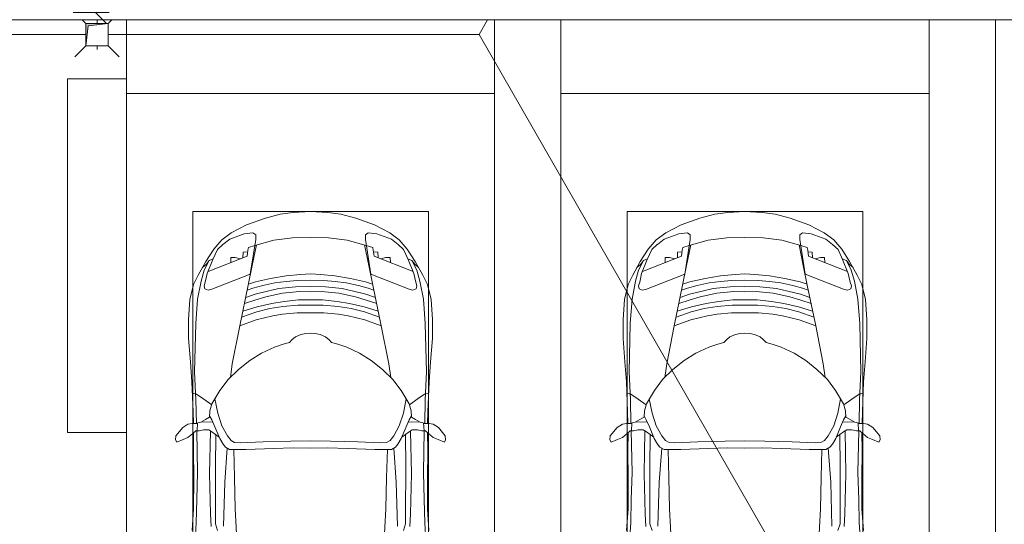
# Model space of a CAD drawing. Header units: millimetres. Extents: x -32229 to 192519, y -13689 to 125138.
# Tile 208 of 256: x 57560 to 64246, y 84726 to 88152. Entities that reach past the tile are written whole.
import ezdxf

# ---------------------------------------------------------------- set-up
doc = ezdxf.new("R2010")
doc.units = ezdxf.units.MM
for name, color, linetype, lineweight in [('A-____-____-DIMS', 7, 'Continuous', 9), ('A-____-____-DIMS-200', 7, 'Continuous', 9), ('A-DETL-GENF-OTLN', 7, 'Continuous', 18), ('A-FLOR-____-OTLN', 7, 'Continuous', 18), ('C-PRKG-____-OTLN', 7, 'Continuous', 18), ('E-CABL-TRAY-OTLN', 7, 'Continuous', 18), ('M-EQPM-____-OTLN', 7, 'Continuous', 18), ('P-SANR-FIXT-OTLN', 7, 'Continuous', 18), ('S-COLS-____-MCUT', 7, 'Continuous', 40)]:
    doc.layers.add(name, color=color, linetype=linetype, lineweight=lineweight)
doc.styles.add('GOST Common_4', font='GOST_Common.ttf', dxfattribs={"width": 0.9, "height": 250})
doc.dimstyles.new('ГОСТ_2_5_мм2', dxfattribs={"dimscale": 304.8, "dimtxt": 251.428749, "dimasz": 0.492126, "dimexe": 0.492126, "dimexo": 0.656168, "dimgap": 0.098425, "dimtad": 1, "dimdec": 0, "dimdsep": 46, "dimtxsty": 'GOST Common_4', "dimblk1": 'OBLIQUE', "dimblk2": 'OBLIQUE', "dimsah": 1, "dimcen": 0.09, "dimazin": 2, "dimtfac": 1, "dimtdec": 4, "dimtix": 1, "dimtmove": 0, "dimatfit": 3, "dimfxl": 1, "dimtvp": 1, "dimtolj": 1, "dimtzin": 0, "dimarcsym": 2})

# ---------------------------------------------------------------- blocks, each defined once
blk = doc.blocks.new('АР_Машиноместо - 4900x2400_М__5300х2500_ С МГН-V118--01 ЭЛ')
at = {"layer": 'C-PRKG-____-OTLN', "color": 253, "lineweight": 13, "true_color": 0xaaaaaa}
for p, q in [((2500, 5300), (0, 5300)), ((0, 4799.7), (0, 5300)), ((2500, 4799.7), (2500, 5300))]:
    blk.add_line(p, q, dxfattribs=at)
blk = doc.blocks.new('АР_Машиноместо - 4900x2400_М__5300х2500_-V121--01 ЭЛ')
at = {"layer": 'C-PRKG-____-OTLN', "color": 253, "lineweight": 13, "true_color": 0xaaaaaa}
for p, q in [((0, -4799.7), (0, -5200)), ((2500, -4799.7), (2500, -5300)), ((2500, -5300), (0, -5300))]:
    blk.add_line(p, q, dxfattribs=at)
blk = doc.blocks.new('АР_Машиноместо - 4900x2400_М__5300х2500_-V32--01 ЭЛ')
at = {"layer": 'A-DETL-GENF-OTLN', "color": 253, "lineweight": 13, "true_color": 0xaaaaaa}
for p, q in [((1250, -800), (1132.7, -806)), ((1250, -800), (1367.3, -806)), ((943.3, -845.1), (815.8, -891)), ((1044.2, -818.6), (943.3, -845.1)), ((1132.7, -806), (1044.2, -818.6)), ((1367.3, -806), (1455.8, -818.6)), ((1455.8, -818.6), (1556.7, -845.1)), ((1556.7, -845.1), (1684.2, -891)), ((815.8, -891), (711.9, -946.2)), ((1684.2, -891), (1788.1, -946.2)), ((647.2, -992.8), (593.2, -1056.8)), ((711.9, -946.2), (647.2, -992.8)), ((700.9, -989.1), (655, -1024.3)), ((800.1, -952.6), (700.9, -989.1)), ((859, -944.1), (800.1, -952.6)), ((841.1, -1225.9), (877.7, -991.4)), ((877.7, -958.9), (859, -944.1)), ((1000.2, -994.5), (871.4, -1031.3)), ((877.7, -991.4), (877.7, -958.9)), ((1127.4, -979.8), (1000.2, -994.5)), ((1250, -977.6), (1127.4, -979.8)), ((1250, -977.6), (1372.6, -979.8)), ((1372.6, -979.8), (1499.8, -994.5)), ((1499.8, -994.5), (1628.6, -1031.3)), ((1622.3, -958.9), (1641, -944.1)), ((1622.3, -991.4), (1622.3, -958.9)), ((1658.9, -1225.9), (1622.3, -991.4)), ((1641, -944.1), (1699.9, -952.6)), ((1699.9, -952.6), (1799.1, -989.1)), ((1788.1, -946.2), (1852.8, -992.8)), ((1799.1, -989.1), (1845, -1024.3)), ((1852.8, -992.8), (1906.8, -1056.8)), ((593.2, -1056.8), (539.3, -1140.4)), ((617.9, -1057.3), (586.9, -1126.3)), ((654.7, -1024.4), (617.9, -1057.3)), ((882.6, -1027.5), (853.8, -1167.4)), ((1617.4, -1027.5), (1646.2, -1167.4)), ((1845.3, -1024.4), (1882.1, -1057.3)), ((1882.1, -1057.3), (1913.1, -1126.3)), ((1906.8, -1056.8), (1960.7, -1140.4)), ((561.3, -1132.6), (540.4, -1159.6)), ((586.9, -1126.3), (548.2, -1220.1)), ((589, -1121.6), (561.3, -1132.6)), ((1911, -1121.6), (1938.7, -1132.6)), ((1913.1, -1126.3), (1951.8, -1220.1)), ((1938.7, -1132.6), (1959.6, -1159.6)), ((539.3, -1140.4), (487.4, -1232.1)), ((540.4, -1159.6), (516.2, -1180.5)), ((853.8, -1167.4), (826.8, -1300.9)), ((1646.2, -1167.4), (1673.2, -1300.9)), ((1959.6, -1159.6), (1983.8, -1180.5)), ((1960.7, -1140.4), (2012.6, -1232.1)), ((487.4, -1232.1), (455.7, -1296.1)), ((548.2, -1220.1), (535, -1280.6)), ((580.7, -1327.1), (841.1, -1225.9)), ((978.6, -1254.6), (876.3, -1278.7)), ((1084.1, -1236), (978.6, -1254.6)), ((1159.1, -1267.9), (1083.6, -1274.6)), ((1182.5, -1227.5), (1084.1, -1236)), ((1250, -1266.6), (1159.1, -1267.9)), ((1250, -1223.7), (1182.5, -1227.5)), ((1250, -1223.7), (1317.5, -1227.5)), ((1250, -1266.6), (1340.9, -1267.9)), ((1317.5, -1227.5), (1415.9, -1236)), ((1340.9, -1267.9), (1416.4, -1274.6)), ((1415.9, -1236), (1521.4, -1254.6)), ((1521.4, -1254.6), (1623.7, -1278.7)), ((1919.3, -1327.1), (1658.9, -1225.9)), ((1951.8, -1220.1), (1965, -1280.6)), ((2012.6, -1232.1), (2044.3, -1296.1)), ((455.7, -1296.1), (430.8, -1396.6)), ((535, -1280.6), (527.2, -1305.2)), ((527.2, -1305.2), (531.8, -1326)), ((531.8, -1326), (554.4, -1333.3)), ((554.4, -1333.3), (580.7, -1327.1)), ((826.8, -1300.9), (770, -1576.5)), ((859.1, -1321.2), (819.9, -1334.4)), ((876.3, -1278.7), (828.3, -1293.7)), ((925.2, -1301.6), (859.1, -1321.2)), ((1007.1, -1283.7), (925.2, -1301.6)), ((1035, -1323.2), (958.3, -1341.1)), ((1083.6, -1274.6), (1007.1, -1283.7)), ((1148.3, -1312.4), (1035, -1323.2)), ((1250, -1309.3), (1148.3, -1312.4)), ((1250, -1309.3), (1351.7, -1312.4)), ((1351.7, -1312.4), (1465, -1323.2)), ((1416.4, -1274.6), (1492.9, -1283.7)), ((1465, -1323.2), (1541.7, -1341.1)), ((1492.9, -1283.7), (1574.8, -1301.6)), ((1574.8, -1301.6), (1640.9, -1321.2)), ((1623.7, -1278.7), (1671.7, -1293.7)), ((1640.9, -1321.2), (1680.1, -1334.4)), ((1673.2, -1300.9), (1730, -1576.5)), ((1945.6, -1333.3), (1919.3, -1327.1)), ((1968.2, -1326), (1945.6, -1333.3)), ((1965, -1280.6), (1972.8, -1305.2)), ((1972.8, -1305.2), (1968.2, -1326)), ((2044.3, -1296.1), (2069.2, -1396.6)), ((430.8, -1396.6), (422, -1534.1)), ((871.4, -1401.1), (800.5, -1424.6)), ((873.8, -1361.2), (809.9, -1383.1)), ((945.3, -1380.6), (871.4, -1401.1)), ((958.3, -1341.1), (873.8, -1361.2)), ((1059, -1354.8), (945.3, -1380.6)), ((1174.5, -1344.2), (1059, -1354.8)), ((1168.3, -1399.8), (1070, -1410.4)), ((1250, -1400.1), (1168.3, -1399.8)), ((1250, -1344.9), (1174.5, -1344.2)), ((1250, -1344.9), (1325.5, -1344.2)), ((1250, -1400.1), (1331.7, -1399.8)), ((1325.5, -1344.2), (1441, -1354.8)), ((1331.7, -1399.8), (1430, -1410.4)), ((1441, -1354.8), (1554.7, -1380.6)), ((1541.7, -1341.1), (1626.2, -1361.2)), ((1554.7, -1380.6), (1628.6, -1401.1)), ((1626.2, -1361.2), (1690.1, -1383.1)), ((1628.6, -1401.1), (1699.5, -1424.6)), ((2069.2, -1396.6), (2078, -1534.1)), ((887, -1446.5), (790.4, -1477.3)), ((973.4, -1459.7), (884.3, -1480.8)), ((986.2, -1425.6), (887, -1446.5)), ((1061.9, -1445.7), (973.4, -1459.7)), ((1070, -1410.4), (986.2, -1425.6)), ((1163.9, -1435.1), (1061.9, -1445.7)), ((1250, -1435.1), (1163.9, -1435.1)), ((1250, -1435.1), (1336.1, -1435.1)), ((1336.1, -1435.1), (1438.1, -1445.7)), ((1430, -1410.4), (1513.8, -1425.6)), ((1438.1, -1445.7), (1526.6, -1459.7)), ((1513.8, -1425.6), (1613, -1446.5)), ((1526.6, -1459.7), (1615.7, -1480.8)), ((1613, -1446.5), (1709.6, -1477.3)), ((422, -1534.1), (422, -1662.9)), ((881.7, -1536.4), (770, -1576.5)), ((884.3, -1480.8), (782, -1518.1)), ((994.9, -1509.3), (881.7, -1536.4)), ((1060, -1496.1), (994.9, -1509.3)), ((1159.3, -1489.1), (1060, -1496.1)), ((1250, -1488.3), (1159.3, -1489.1)), ((1250, -1488.3), (1340.7, -1489.1)), ((1340.7, -1489.1), (1440, -1496.1)), ((1440, -1496.1), (1505.1, -1509.3)), ((1505.1, -1509.3), (1618.3, -1536.4)), ((1615.7, -1480.8), (1718, -1518.1)), ((1618.3, -1536.4), (1730, -1576.5)), ((2078, -1534.1), (2078, -1662.9)), ((770, -1576.5), (718.3, -1834.2)), ((1730, -1576.5), (1781.7, -1834.2)), ((422, -1662.9), (434.8, -1820.7)), ((1123.5, -1670.9), (1107.2, -1689.8)), ((1147.5, -1650.5), (1123.5, -1670.9)), ((1184.7, -1635.7), (1147.5, -1650.5)), ((1217.8, -1629.1), (1184.7, -1635.7)), ((1217.8, -1629.1), (1250, -1626.8)), ((1282.2, -1629.1), (1250, -1626.8)), ((1282.2, -1629.1), (1315.3, -1635.7)), ((1315.3, -1635.7), (1352.5, -1650.5)), ((1352.5, -1650.5), (1376.5, -1670.9)), ((1376.5, -1670.9), (1392.8, -1689.8)), ((2078, -1662.9), (2065.2, -1820.7)), ((1004.2, -1721.4), (917, -1761.1)), ((1064.9, -1700.5), (1004.2, -1721.4)), ((1107.2, -1689.8), (1064.9, -1700.5)), ((1392.8, -1689.8), (1435.1, -1700.5)), ((1435.1, -1700.5), (1495.8, -1721.4)), ((1495.8, -1721.4), (1583, -1761.1)), ((917, -1761.1), (837.5, -1812.1)), ((1583, -1761.1), (1662.5, -1812.1)), ((434.8, -1820.7), (444.9, -1956.8)), ((761.1, -1871.7), (690.7, -1941.6)), ((718.3, -1834.2), (705.7, -1926.7)), ((837.5, -1812.1), (761.1, -1871.7)), ((1662.5, -1812.1), (1738.9, -1871.7)), ((1738.9, -1871.7), (1809.3, -1941.6)), ((1781.7, -1834.2), (1794.3, -1926.7)), ((2065.2, -1820.7), (2055.1, -1956.8)), ((444.9, -1956.8), (453, -2159.1)), ((690.7, -1941.6), (634.6, -2015)), ((1809.3, -1941.6), (1865.4, -2015)), ((2055.1, -1956.8), (2047, -2159.1)), ((475.1, -2041), (447.5, -2034.4)), ((525.5, -2074.6), (475.1, -2041)), ((634.6, -2015), (580.7, -2105.7)), ((1865.4, -2015), (1919.3, -2105.7)), ((1974.5, -2074.6), (2024.9, -2041)), ((2024.9, -2041), (2052.5, -2034.4)), ((578.8, -2112.6), (525.5, -2074.6)), ((580.7, -2105.7), (567.1, -2153.8)), ((619.7, -2168.6), (600.3, -2072.7)), ((1880.3, -2168.6), (1899.7, -2072.7)), ((1919.3, -2105.7), (1932.9, -2153.8)), ((1921.2, -2112.6), (1974.5, -2074.6)), ((453, -2159.1), (455, -2238.9)), ((564.3, -2195.4), (536.7, -2211.8)), ((567.1, -2153.8), (564.3, -2195.4)), ((579.9, -2213.8), (564.9, -2186.5)), ((647.3, -2254.2), (619.7, -2168.6)), ((1852.7, -2254.2), (1880.3, -2168.6)), ((1920.1, -2213.8), (1935.1, -2186.5)), ((1932.9, -2153.8), (1935.7, -2195.4)), ((1935.7, -2195.4), (1963.3, -2211.8)), ((2047, -2159.1), (2045, -2238.9)), ((335.2, -2322.3), (381.7, -2266.4)), ((381.7, -2266.4), (417.4, -2243.4)), ((417.4, -2243.4), (445.1, -2238.7)), ((445.1, -2238.7), (481.8, -2239.5)), ((505.1, -2230), (467.5, -2239.2)), ((482, -2235.6), (479.1, -2288.7)), ((536.7, -2211.8), (505.1, -2230)), ((586.6, -2231.3), (510.1, -2227.1)), ((600.8, -2263), (579.9, -2213.8)), ((633.8, -2340.5), (600.8, -2263)), ((685.1, -2322.3), (647.3, -2254.2)), ((1814.9, -2322.3), (1852.7, -2254.2)), ((1866.2, -2340.5), (1899.2, -2263)), ((1899.2, -2263), (1920.1, -2213.8)), ((1913.4, -2231.3), (1989.9, -2227.1)), ((1963.3, -2211.8), (1994.9, -2230)), ((1994.9, -2230), (2032.5, -2239.2)), ((2018, -2235.6), (2020.9, -2288.7)), ((2054.9, -2238.7), (2018.2, -2239.5)), ((2082.6, -2243.4), (2054.9, -2238.7)), ((2118.3, -2266.4), (2082.6, -2243.4)), ((2164.8, -2322.3), (2118.3, -2266.4)), ((333.1, -2350.6), (335.2, -2322.3)), ((417.4, -2333.8), (384.4, -2347.9)), ((449.8, -2306.1), (417.4, -2333.8)), ((470, -2290), (449.8, -2306.1)), ((454.5, -2423.6), (456, -2301.1)), ((493.6, -2288.6), (470, -2290)), ((523.3, -2281.2), (493.6, -2288.6)), ((559, -2282.6), (523.3, -2281.2)), ((580.6, -2296), (559, -2282.6)), ((630.6, -2332.9), (580.6, -2296)), ((603.5, -2534.3), (606.1, -2314.9)), ((710, -2355.4), (685.1, -2322.3)), ((1790, -2355.4), (1814.9, -2322.3)), ((1869.4, -2332.9), (1919.4, -2296)), ((1896.5, -2534.3), (1893.9, -2314.9)), ((1919.4, -2296), (1941, -2282.6)), ((1941, -2282.6), (1976.7, -2281.2)), ((1976.7, -2281.2), (2006.4, -2288.6)), ((2006.4, -2288.6), (2030, -2290)), ((2030, -2290), (2050.2, -2306.1)), ((2045.5, -2423.6), (2044, -2301.1)), ((2050.2, -2306.1), (2082.6, -2333.8)), ((2082.6, -2333.8), (2115.6, -2347.9)), ((2166.9, -2350.6), (2164.8, -2322.3)), ((341.2, -2366.2), (333.1, -2350.6)), ((384.4, -2347.9), (341.2, -2366.2)), ((656.7, -2380.3), (633.8, -2340.5)), ((672.8, -2399.7), (656.7, -2380.3)), ((684.8, -2406.5), (667.8, -2638.3)), ((700.6, -2415.4), (672.8, -2399.7)), ((734.3, -2368.8), (710, -2355.4)), ((772.7, -2371.5), (734.3, -2368.8)), ((929.1, -2364.1), (772.7, -2371.5)), ((1115.2, -2358.7), (929.1, -2364.1)), ((1132.7, -2404.6), (999.2, -2409.3)), ((1250, -2357.8), (1115.2, -2358.7)), ((1250, -2406.6), (1132.7, -2404.6)), ((1250, -2357.8), (1384.8, -2358.7)), ((1250, -2406.6), (1367.3, -2404.6)), ((1367.3, -2404.6), (1500.8, -2409.3)), ((1384.8, -2358.7), (1570.9, -2364.1)), ((1570.9, -2364.1), (1727.3, -2371.5)), ((1727.3, -2371.5), (1765.7, -2368.8)), ((1765.7, -2368.8), (1790, -2355.4)), ((1799.4, -2415.4), (1827.2, -2399.7)), ((1815.2, -2406.5), (1832.2, -2638.3)), ((1827.2, -2399.7), (1843.3, -2380.3)), ((1843.3, -2380.3), (1866.2, -2340.5)), ((2115.6, -2347.9), (2158.8, -2366.2)), ((2158.8, -2366.2), (2166.9, -2350.6)), ((456.8, -2613.6), (454.5, -2423.6)), ((813.8, -2416.7), (700.6, -2415.4)), ((999.2, -2409.3), (813.8, -2416.7)), ((1500.8, -2409.3), (1686.2, -2416.7)), ((1686.2, -2416.7), (1799.4, -2415.4)), ((2043.2, -2613.6), (2045.5, -2423.6)), ((604.4, -2850.8), (603.5, -2534.3)), ((1895.6, -2850.8), (1896.5, -2534.3)), ((456.1, -2818.3), (456.8, -2613.6)), ((667.8, -2638.3), (659.3, -2936)), ((1832.2, -2638.3), (1840.7, -2936)), ((2043.9, -2818.3), (2043.2, -2613.6)), ((446, -2964.8), (456.1, -2818.3)), ((604.4, -2919.4), (604.4, -2850.8)), ((1895.6, -2919.4), (1895.6, -2850.8)), ((2054, -2964.8), (2043.9, -2818.3)), ((618.7, -2966.7), (604.4, -2919.4)), ((1881.3, -2966.7), (1895.6, -2919.4))]:
    blk.add_line(p, q, dxfattribs=at)
at = {"layer": 'A-DETL-GENF-OTLN', "color": 254, "lineweight": 13, "true_color": 0xd4d4d4}
for p, q in [((824.1, -1063.7), (818.8, -1102.9)), ((827.7, -1045), (824.1, -1063.7)), ((871.3, -1031.9), (827.7, -1045)), ((1628.7, -1031.9), (1672.3, -1045)), ((1672.3, -1045), (1675.9, -1063.7)), ((1675.9, -1063.7), (1681.2, -1102.9)), ((561.7, -1132.1), (527.9, -1198.6)), ((818.8, -1102.9), (554, -1208.1)), ((709.1, -1112.7), (708.2, -1146.9)), ((737.7, -1113.6), (709.1, -1112.7)), ((772.6, -1121.3), (737.7, -1113.6)), ((792.9, -1076.2), (791.2, -1114.5)), ((823.3, -1074.4), (792.9, -1076.2)), ((1676.7, -1074.4), (1707.1, -1076.2)), ((1681.2, -1102.9), (1946, -1208.1)), ((1707.1, -1076.2), (1708.8, -1114.5)), ((1727.4, -1121.3), (1762.3, -1113.6)), ((1762.3, -1113.6), (1790.9, -1112.7)), ((1790.9, -1112.7), (1791.8, -1146.9)), ((1938.3, -1132.1), (1972.1, -1198.6)), ((527.9, -1198.6), (507.4, -1274.3)), ((1972.1, -1198.6), (1992.6, -1274.3)), ((507.4, -1274.3), (483.4, -1395.6)), ((1992.6, -1274.3), (2016.6, -1395.6)), ((483.4, -1395.6), (470.9, -1561.4)), ((2016.6, -1395.6), (2029.1, -1561.4)), ((470.9, -1561.4), (462.8, -1889.5)), ((2029.1, -1561.4), (2037.2, -1889.5)), ((462.8, -1889.5), (471.8, -2077.7)), ((2037.2, -1889.5), (2028.2, -2077.7)), ((471.8, -2077.7), (474.5, -2239.3)), ((2028.2, -2077.7), (2025.5, -2239.3)), ((483.3, -2571.4), (478, -2290)), ((570.6, -2291.4), (564.4, -2580.5)), ((1929.4, -2291.4), (1935.6, -2580.5)), ((2016.7, -2571.4), (2022, -2290)), ((728.4, -2415.7), (733.8, -2606.7)), ((1771.6, -2415.7), (1766.2, -2606.7)), ((477.8, -2754.7), (483.3, -2571.4)), ((564.4, -2580.5), (571.6, -2853.3)), ((733.8, -2606.7), (737.8, -2818.3)), ((1766.2, -2606.7), (1762.2, -2818.3)), ((1935.6, -2580.5), (1928.4, -2853.3)), ((2022.2, -2754.7), (2016.7, -2571.4)), ((473.9, -2913.7), (477.8, -2754.7)), ((2026.1, -2913.7), (2022.2, -2754.7)), ((571.6, -2853.3), (575.7, -2937.4)), ((737.8, -2818.3), (752.8, -3099)), ((1762.2, -2818.3), (1747.2, -3099)), ((1928.4, -2853.3), (1924.3, -2937.4)), ((466.3, -3036.3), (473.9, -2913.7)), ((2033.7, -3036.3), (2026.1, -2913.7))]:
    blk.add_line(p, q, dxfattribs=at)
at = {"layer": 'C-PRKG-____-OTLN', "color": 253, "lineweight": 13, "true_color": 0xaaaaaa}
for p, q in [((2500, 0), (0, 0)), ((0, 0), (0, -5300)), ((2500, 0), (2500, -5300)), ((450, -800), (450, -4500)), ((450, -800), (2050, -800)), ((2050, -800), (2050, -4500))]:
    blk.add_line(p, q, dxfattribs=at)
blk = doc.blocks.new('АР_Машиноместо - 4900x2400_М__5300х2500_-V126--01 ЭЛ')
at = {"layer": 'A-DETL-GENF-OTLN', "color": 254, "lineweight": 13, "true_color": 0xd4d4d4}
for p, q in [((737.8, 2818.3), (752.8, 3099)), ((1762.2, 2818.3), (1747.2, 3099)), ((466.3, 3036.3), (473.9, 2913.7)), ((2033.7, 3036.3), (2026.1, 2913.7)), ((473.9, 2913.7), (477.8, 2754.7)), ((571.6, 2853.3), (575.7, 2937.4)), ((1928.4, 2853.3), (1924.3, 2937.4)), ((2026.1, 2913.7), (2022.2, 2754.7)), ((564.4, 2580.5), (571.6, 2853.3)), ((733.8, 2606.7), (737.8, 2818.3)), ((1766.2, 2606.7), (1762.2, 2818.3)), ((1935.6, 2580.5), (1928.4, 2853.3)), ((477.8, 2754.7), (483.3, 2571.4)), ((2022.2, 2754.7), (2016.7, 2571.4)), ((483.3, 2571.4), (478, 2290)), ((570.6, 2291.4), (564.4, 2580.5)), ((728.4, 2415.7), (733.8, 2606.7)), ((1771.6, 2415.7), (1766.2, 2606.7)), ((1929.4, 2291.4), (1935.6, 2580.5)), ((2016.7, 2571.4), (2022, 2290)), ((471.8, 2077.7), (474.5, 2239.3)), ((2028.2, 2077.7), (2025.5, 2239.3)), ((462.8, 1889.5), (471.8, 2077.7)), ((2037.2, 1889.5), (2028.2, 2077.7)), ((470.9, 1561.4), (462.8, 1889.5)), ((2029.1, 1561.4), (2037.2, 1889.5)), ((483.4, 1395.6), (470.9, 1561.4)), ((2016.6, 1395.6), (2029.1, 1561.4)), ((507.4, 1274.3), (483.4, 1395.6)), ((1992.6, 1274.3), (2016.6, 1395.6)), ((527.9, 1198.6), (507.4, 1274.3)), ((1972.1, 1198.6), (1992.6, 1274.3)), ((818.8, 1102.9), (554, 1208.1)), ((1681.2, 1102.9), (1946, 1208.1)), ((561.7, 1132.1), (527.9, 1198.6)), ((709.1, 1112.7), (708.2, 1146.9)), ((1790.9, 1112.7), (1791.8, 1146.9)), ((1938.3, 1132.1), (1972.1, 1198.6)), ((737.7, 1113.6), (709.1, 1112.7)), ((772.6, 1121.3), (737.7, 1113.6)), ((792.9, 1076.2), (791.2, 1114.5)), ((823.3, 1074.4), (792.9, 1076.2)), ((824.1, 1063.7), (818.8, 1102.9)), ((1675.9, 1063.7), (1681.2, 1102.9)), ((1676.7, 1074.4), (1707.1, 1076.2)), ((1707.1, 1076.2), (1708.8, 1114.5)), ((1727.4, 1121.3), (1762.3, 1113.6)), ((1762.3, 1113.6), (1790.9, 1112.7)), ((827.7, 1045), (824.1, 1063.7)), ((871.3, 1031.9), (827.7, 1045)), ((1628.7, 1031.9), (1672.3, 1045)), ((1672.3, 1045), (1675.9, 1063.7))]:
    blk.add_line(p, q, dxfattribs=at)
at = {"layer": 'A-DETL-GENF-OTLN', "color": 253, "lineweight": 13, "true_color": 0xaaaaaa}
for p, q in [((446, 2964.8), (456.1, 2818.3)), ((618.7, 2966.7), (604.4, 2919.4)), ((1881.3, 2966.7), (1895.6, 2919.4)), ((2054, 2964.8), (2043.9, 2818.3)), ((604.4, 2919.4), (604.4, 2850.8)), ((667.8, 2638.3), (659.3, 2936)), ((1832.2, 2638.3), (1840.7, 2936)), ((1895.6, 2919.4), (1895.6, 2850.8)), ((456.1, 2818.3), (456.8, 2613.6)), ((604.4, 2850.8), (603.5, 2534.3)), ((1895.6, 2850.8), (1896.5, 2534.3)), ((2043.9, 2818.3), (2043.2, 2613.6)), ((456.8, 2613.6), (454.5, 2423.6)), ((684.8, 2406.5), (667.8, 2638.3)), ((1815.2, 2406.5), (1832.2, 2638.3)), ((2043.2, 2613.6), (2045.5, 2423.6)), ((603.5, 2534.3), (606.1, 2314.9)), ((1896.5, 2534.3), (1893.9, 2314.9)), ((454.5, 2423.6), (456, 2301.1)), ((700.6, 2415.4), (672.8, 2399.7)), ((813.8, 2416.7), (700.6, 2415.4)), ((999.2, 2409.3), (813.8, 2416.7)), ((1132.7, 2404.6), (999.2, 2409.3)), ((1367.3, 2404.6), (1500.8, 2409.3)), ((1500.8, 2409.3), (1686.2, 2416.7)), ((1686.2, 2416.7), (1799.4, 2415.4)), ((1799.4, 2415.4), (1827.2, 2399.7)), ((2045.5, 2423.6), (2044, 2301.1)), ((341.2, 2366.2), (333.1, 2350.6)), ((333.1, 2350.6), (335.2, 2322.3)), ((384.4, 2347.9), (341.2, 2366.2)), ((417.4, 2333.8), (384.4, 2347.9)), ((633.8, 2340.5), (600.8, 2263)), ((656.7, 2380.3), (633.8, 2340.5)), ((672.8, 2399.7), (656.7, 2380.3)), ((710, 2355.4), (685.1, 2322.3)), ((734.3, 2368.8), (710, 2355.4)), ((772.7, 2371.5), (734.3, 2368.8)), ((929.1, 2364.1), (772.7, 2371.5)), ((1115.2, 2358.7), (929.1, 2364.1)), ((1250, 2357.8), (1115.2, 2358.7)), ((1250, 2406.6), (1132.7, 2404.6)), ((1250, 2406.6), (1367.3, 2404.6)), ((1250, 2357.8), (1384.8, 2358.7)), ((1384.8, 2358.7), (1570.9, 2364.1)), ((1570.9, 2364.1), (1727.3, 2371.5)), ((1727.3, 2371.5), (1765.7, 2368.8)), ((1765.7, 2368.8), (1790, 2355.4)), ((1790, 2355.4), (1814.9, 2322.3)), ((1827.2, 2399.7), (1843.3, 2380.3)), ((1843.3, 2380.3), (1866.2, 2340.5)), ((1866.2, 2340.5), (1899.2, 2263)), ((2082.6, 2333.8), (2115.6, 2347.9)), ((2115.6, 2347.9), (2158.8, 2366.2)), ((2158.8, 2366.2), (2166.9, 2350.6)), ((2166.9, 2350.6), (2164.8, 2322.3)), ((335.2, 2322.3), (381.7, 2266.4)), ((449.8, 2306.1), (417.4, 2333.8)), ((470, 2290), (449.8, 2306.1)), ((493.6, 2288.6), (470, 2290)), ((482, 2235.6), (479.1, 2288.7)), ((523.3, 2281.2), (493.6, 2288.6)), ((559, 2282.6), (523.3, 2281.2)), ((580.6, 2296), (559, 2282.6)), ((630.6, 2332.9), (580.6, 2296)), ((685.1, 2322.3), (647.3, 2254.2)), ((1814.9, 2322.3), (1852.7, 2254.2)), ((1869.4, 2332.9), (1919.4, 2296)), ((1919.4, 2296), (1941, 2282.6)), ((1941, 2282.6), (1976.7, 2281.2)), ((1976.7, 2281.2), (2006.4, 2288.6)), ((2006.4, 2288.6), (2030, 2290)), ((2018, 2235.6), (2020.9, 2288.7)), ((2030, 2290), (2050.2, 2306.1)), ((2050.2, 2306.1), (2082.6, 2333.8)), ((2164.8, 2322.3), (2118.3, 2266.4)), ((381.7, 2266.4), (417.4, 2243.4)), ((417.4, 2243.4), (445.1, 2238.7)), ((445.1, 2238.7), (481.8, 2239.5)), ((453, 2159.1), (455, 2238.9)), ((505.1, 2230), (467.5, 2239.2)), ((536.7, 2211.8), (505.1, 2230)), ((586.6, 2231.3), (510.1, 2227.1)), ((564.3, 2195.4), (536.7, 2211.8)), ((579.9, 2213.8), (564.9, 2186.5)), ((600.8, 2263), (579.9, 2213.8)), ((647.3, 2254.2), (619.7, 2168.6)), ((1852.7, 2254.2), (1880.3, 2168.6)), ((1899.2, 2263), (1920.1, 2213.8)), ((1913.4, 2231.3), (1989.9, 2227.1)), ((1920.1, 2213.8), (1935.1, 2186.5)), ((1935.7, 2195.4), (1963.3, 2211.8)), ((1963.3, 2211.8), (1994.9, 2230)), ((1994.9, 2230), (2032.5, 2239.2)), ((2054.9, 2238.7), (2018.2, 2239.5)), ((2047, 2159.1), (2045, 2238.9)), ((2082.6, 2243.4), (2054.9, 2238.7)), ((2118.3, 2266.4), (2082.6, 2243.4)), ((444.9, 1956.8), (453, 2159.1)), ((567.1, 2153.8), (564.3, 2195.4)), ((580.7, 2105.7), (567.1, 2153.8)), ((619.7, 2168.6), (600.3, 2072.7)), ((1880.3, 2168.6), (1899.7, 2072.7)), ((1919.3, 2105.7), (1932.9, 2153.8)), ((1932.9, 2153.8), (1935.7, 2195.4)), ((2055.1, 1956.8), (2047, 2159.1)), ((525.5, 2074.6), (475.1, 2041)), ((578.8, 2112.6), (525.5, 2074.6)), ((634.6, 2015), (580.7, 2105.7)), ((1865.4, 2015), (1919.3, 2105.7)), ((1921.2, 2112.6), (1974.5, 2074.6)), ((1974.5, 2074.6), (2024.9, 2041)), ((475.1, 2041), (447.5, 2034.4)), ((690.7, 1941.6), (634.6, 2015)), ((1809.3, 1941.6), (1865.4, 2015)), ((2024.9, 2041), (2052.5, 2034.4)), ((434.8, 1820.7), (444.9, 1956.8)), ((761.1, 1871.7), (690.7, 1941.6)), ((1738.9, 1871.7), (1809.3, 1941.6)), ((2065.2, 1820.7), (2055.1, 1956.8)), ((718.3, 1834.2), (705.7, 1926.7)), ((1781.7, 1834.2), (1794.3, 1926.7)), ((422, 1662.9), (434.8, 1820.7)), ((770, 1576.5), (718.3, 1834.2)), ((837.5, 1812.1), (761.1, 1871.7)), ((917, 1761.1), (837.5, 1812.1)), ((1583, 1761.1), (1662.5, 1812.1)), ((1662.5, 1812.1), (1738.9, 1871.7)), ((1730, 1576.5), (1781.7, 1834.2)), ((2078, 1662.9), (2065.2, 1820.7)), ((1004.2, 1721.4), (917, 1761.1)), ((1495.8, 1721.4), (1583, 1761.1)), ((1064.9, 1700.5), (1004.2, 1721.4)), ((1107.2, 1689.8), (1064.9, 1700.5)), ((1123.5, 1670.9), (1107.2, 1689.8)), ((1376.5, 1670.9), (1392.8, 1689.8)), ((1392.8, 1689.8), (1435.1, 1700.5)), ((1435.1, 1700.5), (1495.8, 1721.4)), ((422, 1534.1), (422, 1662.9)), ((1147.5, 1650.5), (1123.5, 1670.9)), ((1184.7, 1635.7), (1147.5, 1650.5)), ((1217.8, 1629.1), (1184.7, 1635.7)), ((1217.8, 1629.1), (1250, 1626.8)), ((1282.2, 1629.1), (1250, 1626.8)), ((1282.2, 1629.1), (1315.3, 1635.7)), ((1315.3, 1635.7), (1352.5, 1650.5)), ((1352.5, 1650.5), (1376.5, 1670.9)), ((2078, 1534.1), (2078, 1662.9)), ((826.8, 1300.9), (770, 1576.5)), ((881.7, 1536.4), (770, 1576.5)), ((1618.3, 1536.4), (1730, 1576.5)), ((1673.2, 1300.9), (1730, 1576.5)), ((430.8, 1396.6), (422, 1534.1)), ((884.3, 1480.8), (782, 1518.1)), ((887, 1446.5), (790.4, 1477.3)), ((994.9, 1509.3), (881.7, 1536.4)), ((973.4, 1459.7), (884.3, 1480.8)), ((1060, 1496.1), (994.9, 1509.3)), ((1159.3, 1489.1), (1060, 1496.1)), ((1250, 1488.3), (1159.3, 1489.1)), ((1250, 1488.3), (1340.7, 1489.1)), ((1340.7, 1489.1), (1440, 1496.1)), ((1440, 1496.1), (1505.1, 1509.3)), ((1505.1, 1509.3), (1618.3, 1536.4)), ((1526.6, 1459.7), (1615.7, 1480.8)), ((1613, 1446.5), (1709.6, 1477.3)), ((1615.7, 1480.8), (1718, 1518.1)), ((2069.2, 1396.6), (2078, 1534.1)), ((871.4, 1401.1), (800.5, 1424.6)), ((986.2, 1425.6), (887, 1446.5)), ((1061.9, 1445.7), (973.4, 1459.7)), ((1070, 1410.4), (986.2, 1425.6)), ((1163.9, 1435.1), (1061.9, 1445.7)), ((1168.3, 1399.8), (1070, 1410.4)), ((1250, 1435.1), (1163.9, 1435.1)), ((1250, 1435.1), (1336.1, 1435.1)), ((1331.7, 1399.8), (1430, 1410.4)), ((1336.1, 1435.1), (1438.1, 1445.7)), ((1430, 1410.4), (1513.8, 1425.6)), ((1438.1, 1445.7), (1526.6, 1459.7)), ((1513.8, 1425.6), (1613, 1446.5)), ((1628.6, 1401.1), (1699.5, 1424.6)), ((455.7, 1296.1), (430.8, 1396.6)), ((873.8, 1361.2), (809.9, 1383.1)), ((945.3, 1380.6), (871.4, 1401.1)), ((958.3, 1341.1), (873.8, 1361.2)), ((1059, 1354.8), (945.3, 1380.6)), ((1035, 1323.2), (958.3, 1341.1)), ((1174.5, 1344.2), (1059, 1354.8)), ((1250, 1400.1), (1168.3, 1399.8)), ((1250, 1344.9), (1174.5, 1344.2)), ((1250, 1400.1), (1331.7, 1399.8)), ((1250, 1344.9), (1325.5, 1344.2)), ((1325.5, 1344.2), (1441, 1354.8)), ((1441, 1354.8), (1554.7, 1380.6)), ((1465, 1323.2), (1541.7, 1341.1)), ((1541.7, 1341.1), (1626.2, 1361.2)), ((1554.7, 1380.6), (1628.6, 1401.1)), ((1626.2, 1361.2), (1690.1, 1383.1)), ((2044.3, 1296.1), (2069.2, 1396.6)), ((487.4, 1232.1), (455.7, 1296.1)), ((527.2, 1305.2), (531.8, 1326)), ((535, 1280.6), (527.2, 1305.2)), ((531.8, 1326), (554.4, 1333.3)), ((548.2, 1220.1), (535, 1280.6)), ((554.4, 1333.3), (580.7, 1327.1)), ((580.7, 1327.1), (841.1, 1225.9)), ((859.1, 1321.2), (819.9, 1334.4)), ((853.8, 1167.4), (826.8, 1300.9)), ((876.3, 1278.7), (828.3, 1293.7)), ((925.2, 1301.6), (859.1, 1321.2)), ((978.6, 1254.6), (876.3, 1278.7)), ((1007.1, 1283.7), (925.2, 1301.6)), ((1083.6, 1274.6), (1007.1, 1283.7)), ((1148.3, 1312.4), (1035, 1323.2)), ((1159.1, 1267.9), (1083.6, 1274.6)), ((1250, 1309.3), (1148.3, 1312.4)), ((1250, 1309.3), (1351.7, 1312.4)), ((1340.9, 1267.9), (1416.4, 1274.6)), ((1351.7, 1312.4), (1465, 1323.2)), ((1416.4, 1274.6), (1492.9, 1283.7)), ((1492.9, 1283.7), (1574.8, 1301.6)), ((1521.4, 1254.6), (1623.7, 1278.7)), ((1574.8, 1301.6), (1640.9, 1321.2)), ((1623.7, 1278.7), (1671.7, 1293.7)), ((1640.9, 1321.2), (1680.1, 1334.4)), ((1646.2, 1167.4), (1673.2, 1300.9)), ((1919.3, 1327.1), (1658.9, 1225.9)), ((1945.6, 1333.3), (1919.3, 1327.1)), ((1968.2, 1326), (1945.6, 1333.3)), ((1951.8, 1220.1), (1965, 1280.6)), ((1965, 1280.6), (1972.8, 1305.2)), ((1972.8, 1305.2), (1968.2, 1326)), ((2012.6, 1232.1), (2044.3, 1296.1)), ((539.3, 1140.4), (487.4, 1232.1)), ((586.9, 1126.3), (548.2, 1220.1)), ((841.1, 1225.9), (877.7, 991.4)), ((1084.1, 1236), (978.6, 1254.6)), ((1182.5, 1227.5), (1084.1, 1236)), ((1250, 1266.6), (1159.1, 1267.9)), ((1250, 1223.7), (1182.5, 1227.5)), ((1250, 1266.6), (1340.9, 1267.9)), ((1250, 1223.7), (1317.5, 1227.5)), ((1317.5, 1227.5), (1415.9, 1236)), ((1415.9, 1236), (1521.4, 1254.6)), ((1658.9, 1225.9), (1622.3, 991.4)), ((1913.1, 1126.3), (1951.8, 1220.1)), ((1960.7, 1140.4), (2012.6, 1232.1)), ((540.4, 1159.6), (516.2, 1180.5)), ((593.2, 1056.8), (539.3, 1140.4)), ((561.3, 1132.6), (540.4, 1159.6)), ((882.6, 1027.5), (853.8, 1167.4)), ((1617.4, 1027.5), (1646.2, 1167.4)), ((1906.8, 1056.8), (1960.7, 1140.4)), ((1938.7, 1132.6), (1959.6, 1159.6)), ((1959.6, 1159.6), (1983.8, 1180.5)), ((589, 1121.6), (561.3, 1132.6)), ((617.9, 1057.3), (586.9, 1126.3)), ((1882.1, 1057.3), (1913.1, 1126.3)), ((1911, 1121.6), (1938.7, 1132.6)), ((647.2, 992.8), (593.2, 1056.8)), ((654.7, 1024.4), (617.9, 1057.3)), ((700.9, 989.1), (655, 1024.3)), ((1000.2, 994.5), (871.4, 1031.3)), ((1499.8, 994.5), (1628.6, 1031.3)), ((1799.1, 989.1), (1845, 1024.3)), ((1845.3, 1024.4), (1882.1, 1057.3)), ((1852.8, 992.8), (1906.8, 1056.8)), ((711.9, 946.2), (647.2, 992.8)), ((800.1, 952.6), (700.9, 989.1)), ((815.8, 891), (711.9, 946.2)), ((859, 944.1), (800.1, 952.6)), ((877.7, 958.9), (859, 944.1)), ((877.7, 991.4), (877.7, 958.9)), ((1127.4, 979.8), (1000.2, 994.5)), ((1250, 977.6), (1127.4, 979.8)), ((1250, 977.6), (1372.6, 979.8)), ((1372.6, 979.8), (1499.8, 994.5)), ((1622.3, 991.4), (1622.3, 958.9)), ((1622.3, 958.9), (1641, 944.1)), ((1641, 944.1), (1699.9, 952.6)), ((1684.2, 891), (1788.1, 946.2)), ((1699.9, 952.6), (1799.1, 989.1)), ((1788.1, 946.2), (1852.8, 992.8)), ((943.3, 845.1), (815.8, 891)), ((1556.7, 845.1), (1684.2, 891)), ((1044.2, 818.6), (943.3, 845.1)), ((1132.7, 806), (1044.2, 818.6)), ((1250, 800), (1132.7, 806)), ((1250, 800), (1367.3, 806)), ((1367.3, 806), (1455.8, 818.6)), ((1455.8, 818.6), (1556.7, 845.1))]:
    blk.add_line(p, q, dxfattribs=at)
at = {"layer": 'C-PRKG-____-OTLN', "color": 253, "lineweight": 13, "true_color": 0xaaaaaa}
for p, q in [((0, 0), (0, 5300)), ((450, 800), (450, 4500)), ((2050, 800), (2050, 4500)), ((2500, 2300), (2500, 3900)), ((450, 800), (2050, 800)), ((2500, 0), (0, 0))]:
    blk.add_line(p, q, dxfattribs=at)
blk = doc.blocks.new('АР_Канал вертикальный прямоугольный - ВК-5386080--01 ЭЛ')
at = {"layer": 'M-EQPM-____-OTLN', "lineweight": 13, "true_color": 0xe2e2e2}
blk.add_hatch(color=254, dxfattribs=at).paths.add_polyline_path([(-75, -75), (-60, 60), (75, 75), (-75, 75)])
at = {"layer": 'M-EQPM-____-OTLN', "color": 253, "lineweight": 13, "true_color": 0xaaaaaa}
for p, q in [((75, 75), (-75, 75)), ((-75, 75), (-75, -75)), ((75, 75), (-75, 75)), ((-75, 75), (-75, -75)), ((-75, -75), (-75, 75)), ((-75, 75), (75, 75)), ((-60, 60), (75, 75)), ((-60, 60), (75, 75)), ((75, -75), (75, 75)), ((75, 75), (75, -75)), ((-75, -75), (-60, 60)), ((-75, -75), (-60, 60)), ((-75, -75), (75, -75)), ((75, -75), (-75, -75))]:
    blk.add_line(p, q, dxfattribs=at)
blk = doc.blocks.new('АР_Трап - 100-100-V244--01 ЭЛ')
at = {"layer": 'P-SANR-FIXT-OTLN', "color": 253, "lineweight": 13, "true_color": 0xaaaaaa}
for p, q in [((-75, 75), (-100.3, 100.3)), ((0, 75), (0, 100)), ((75, 75), (100.3, 100.3)), ((-100, 0), (-75, 0)), ((75, 0), (100, 0)), ((-75, -75), (-150, -150)), ((0, -100), (0, -75)), ((75, -75), (150, -150))]:
    blk.add_line(p, q, dxfattribs=at)
blk = doc.blocks.new('Наметкина 10_РД_АР_П_отсоединено_rvt-1--01 ЭЛ')
at = {"layer": 'A-FLOR-____-OTLN', "color": 253, "lineweight": 13, "true_color": 0xaaaaaa}
for p, q in [((60737.9, 88150.3), (60680.3, 88050)), ((64185.3, 88150.3), (64185.3, 81950)), ((64185.3, 88150.3), (64185.3, 81950)), ((58010.3, 88050), (48630.3, 88050)), ((60680.3, 88050), (58160.3, 88050)), ((64185.3, 81950), (60680.3, 88050))]:
    blk.add_line(p, q, dxfattribs=at)
at = {"layer": 'S-COLS-____-MCUT', "color": 253, "lineweight": 15, "true_color": 0xaaaaaa}
for p, q in [((57885.3, 87750), (57885.3, 85350)), ((58285.3, 87750), (57885.3, 87750)), ((58285.3, 85350), (58285.3, 87750)), ((57885.3, 85350), (58285.3, 85350))]:
    blk.add_line(p, q, dxfattribs=at)
at = {"layer": 'C-PRKG-____-OTLN', "color": 253, "lineweight": 13, "true_color": 0xaaaaaa}
for name, p in [('АР_Машиноместо - 4900x2400_М__5300х2500_-V121--01 ЭЛ', (58285.3, 92950)), ('АР_Машиноместо - 4900x2400_М__5300х2500_-V32--01 ЭЛ', (61235.3, 87650))]:
    blk.add_blockref(name, p, dxfattribs=at)
at = {"layer": 'C-PRKG-____-OTLN', "color": 253, "lineweight": 13, "true_color": 0xaaaaaa, "rotation": 180}
for name, p in [('АР_Машиноместо - 4900x2400_М__5300х2500_ С МГН-V118--01 ЭЛ', (63735.3, 92950)), ('АР_Машиноместо - 4900x2400_М__5300х2500_-V126--01 ЭЛ', (60785.3, 87650))]:
    blk.add_blockref(name, p, dxfattribs=at)
at = {"layer": 'M-EQPM-____-OTLN', "color": 253, "lineweight": 13, "true_color": 0xaaaaaa}
blk.add_blockref('АР_Канал вертикальный прямоугольный - ВК-5386080--01 ЭЛ', (58085.3, 88050), dxfattribs=at)
at = {"layer": 'P-SANR-FIXT-OTLN', "color": 253, "lineweight": 13, "true_color": 0xaaaaaa}
blk.add_blockref('АР_Трап - 100-100-V244--01 ЭЛ', (58085.3, 88050), dxfattribs=at)
blk = doc.blocks.new('DIMBLOCK48--01 ЭЛ')
at = {"layer": 'A-____-____-DIMS-200'}
for p, q in [((58074.3, 91750), (57999.3, 91825)), ((58168.2, 91750), (57924.3, 91750)), ((58074.3, 88200.3), (58074.3, 91750)), ((58074.3, 91750), (58149.3, 91675)), ((58074.3, 91750), (58168.2, 91750)), ((58074.3, 88200.3), (57999.3, 88275.3)), ((58168.2, 88200.3), (57924.3, 88200.3)), ((58074.3, 88200.3), (58149.3, 88125.3)), ((58074.3, 88200.3), (58168.2, 88200.3))]:
    blk.add_line(p, q, dxfattribs=at)
at = {"layer": 'A-____-____-DIMS-200', "color": 0, "insert": (57717.6, 89659.8), "char_height": 250, "width": 756.843, "attachment_point": 1, "rotation": 90, "line_spacing_factor": 1.022761, "style": 'GOST Common_4'}
blk.add_mtext('3550', dxfattribs=at)
blk = doc.blocks.new('_Oblique')
at = {"color": 0, "linetype": 'ByBlock', "lineweight": -2}
blk.add_line((-0.5, -0.5), (0.5, 0.5), dxfattribs=at)

msp = doc.modelspace()

# ---------------------------------------------------------------- linework, layer by layer
at = {"layer": 'E-CABL-TRAY-OTLN', "color": 5, "true_color": 0x0000ff}
msp.add_line((69830.4, 88150.3), (47050.4, 88150.3), dxfattribs=at)

# ---------------------------------------------------------------- block references
at = {"lineweight": 5}
msp.add_blockref('Наметкина 10_РД_АР_П_отсоединено_rvt-1--01 ЭЛ', (0, 0), dxfattribs=at)

# ---------------------------------------------------------------- dimensions: what is measured, and where the dimension line sits
at = {"layer": 'A-____-____-DIMS'}
dim = msp.add_linear_dim(base=(58074.3, 91750), p1=(57968.2, 88200.3), p2=(57968.2, 91750), angle=90, dimstyle='ГОСТ_2_5_мм2', override={"dimpost": '<>', "dimfxl": 3549.71664}, dxfattribs=at)
dim.commit()
dim.dimension.update_dxf_attribs({"geometry": 'DIMBLOCK48--01 ЭЛ', "text_midpoint": (57919.3, 89975.1)})

doc.saveas('drawing.dxf')
